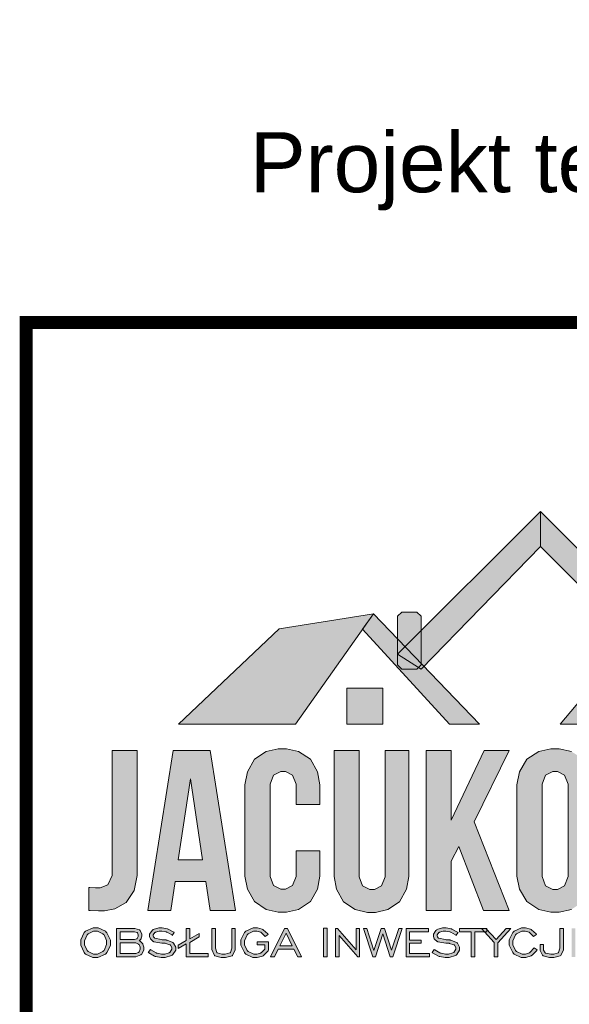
# Model space of a CAD drawing. Header units: metres. Extents: x 8472212 to 8494180, y 5728195 to 5779639.
# Tile 3 of 106: x 8476998 to 8477096, y 5728593 to 5728769. Entities that reach past the tile are written whole.
import ezdxf

# ---------------------------------------------------------------- set-up
doc = ezdxf.new("R2010")
doc.units = ezdxf.units.M
doc.header["$MEASUREMENT"] = 0
doc.layers.add('0A_MJ_tabelka', color=252, linetype='CONTINUOUS', lineweight=5)
doc.styles.add('arial', font='arial.ttf')

# ---------------------------------------------------------------- blocks, each defined once
blk = doc.blocks.new('logssdf')
at = {"layer": '0A_MJ_tabelka'}
h = blk.add_hatch(color=0, dxfattribs=at)
h.dxf.hatch_style = 1
h.paths.add_polyline_path([(12635.82, -3646.7), (12619.37, -3649.31), (12601.87, -3665.92), (12622.22, -3665.92)])
h.paths.add_polyline_path([(12640.05, -3651.11), (12635.82, -3646.7), (12633.93, -3649.38), (12649.09, -3665.92), (12654.31, -3665.92), (12644.59, -3655.82), (12644.12, -3656.31), (12643.66, -3656.02), (12643.38, -3656.31), (12643.13, -3656.31), (12641.04, -3656.31), (12640.79, -3656.31), (12640.05, -3655.57), (12640.05, -3655.32)])
h.paths.add_polyline_path([(12637.45, -3659.65), (12631.18, -3659.65), (12631.18, -3665.92), (12637.45, -3665.92)])
h.paths.add_polyline_path([(12641.35, -3652.45), (12640.05, -3653.75), (12643.66, -3656.02), (12644.12, -3655.57), (12644.12, -3655.33)], flags=17)
h.paths.add_polyline_path([(12640.05, -3653.75), (12640.05, -3655.32), (12640.05, -3655.57), (12640.79, -3656.31), (12641.04, -3656.31), (12643.13, -3656.31), (12643.38, -3656.31), (12643.66, -3656.02)], flags=17)
h.paths.add_polyline_path([(12641.35, -3652.45), (12640.05, -3651.11), (12640.05, -3653.75)], flags=17)
h.paths.add_polyline_path([(12644.12, -3649.68), (12644.12, -3647.37), (12644.12, -3647.12), (12643.38, -3646.38), (12643.13, -3646.38), (12641.04, -3646.38), (12640.79, -3646.38), (12640.05, -3647.12), (12640.05, -3647.37), (12640.05, -3651.11), (12641.35, -3652.45)])
h.paths.add_polyline_path([(12644.12, -3649.68), (12641.35, -3652.45), (12644.12, -3655.33), (12644.12, -3655.32)], flags=17)
h.paths.add_polyline_path([(12664.94, -3634.95), (12664.94, -3628.82), (12644.12, -3649.68), (12644.12, -3655.33), (12644.59, -3655.82)])
h.paths.add_polyline_path([(12644.12, -3655.33), (12644.12, -3655.57), (12643.66, -3656.02), (12644.12, -3656.31), (12644.59, -3655.82)], flags=17)
h.paths.add_polyline_path([(12664.94, -3628.82), (12664.94, -3634.95), (12680.97, -3650.99), (12682.62, -3649.03), (12684.86, -3648.77)])
h.paths.add_polyline_path([(12684.86, -3648.77), (12682.62, -3649.03), (12680.97, -3650.99), (12685.19, -3655.21), (12691.29, -3655.21)], flags=17)
h.paths.add_polyline_path([(12700.43, -3649.38), (12700.43, -3649.38), (12702.32, -3646.7), (12684.86, -3648.77), (12691.29, -3655.21), (12685.19, -3655.21), (12680.97, -3650.99), (12668.36, -3665.92), (12688.72, -3665.92)])
h.paths.add_polyline_path([(12703.95, -3659.65), (12697.68, -3659.65), (12697.68, -3665.92), (12703.95, -3665.92)])
h.paths.add_polyline_path([(12702.32, -3646.7), (12700.43, -3649.38), (12715.6, -3665.92), (12720.81, -3665.92)])
h.paths.add_polyline_path([(12734.43, -3674.45), (12734.43, -3670.55), (12722.01, -3670.55), (12722.01, -3674.53), (12729.93, -3674.53), (12721.61, -3694.51), (12721.61, -3698.41), (12734.43, -3698.41), (12734.43, -3694.42), (12726.11, -3694.42)])
h.paths.add_polyline_path([(12710.95, -3676.95), (12710.95, -3676.42), (12711.56, -3674.83), (12712.8, -3674.21), (12713.22, -3674.21), (12713.63, -3674.21), (12714.87, -3674.83), (12715.49, -3676.42), (12715.49, -3676.95), (12715.49, -3679.94), (12719.62, -3679.94), (12719.62, -3677.23), (12719.62, -3676.49), (12719.21, -3674.25), (12717.97, -3672.05), (12715.92, -3670.7), (12713.8, -3670.23), (12713.1, -3670.23), (12712.38, -3670.23), (12710.26, -3670.7), (12708.22, -3672.05), (12706.98, -3674.25), (12706.57, -3676.49), (12706.57, -3677.23), (12706.57, -3691.72), (12706.57, -3692.46), (12706.98, -3694.69), (12708.22, -3696.89), (12710.26, -3698.25), (12712.38, -3698.73), (12713.1, -3698.73), (12713.8, -3698.73), (12715.92, -3698.25), (12717.97, -3696.89), (12719.21, -3694.69), (12719.62, -3692.46), (12719.62, -3691.72), (12719.62, -3688.02), (12715.49, -3688.02), (12715.49, -3692), (12715.49, -3692.52), (12714.87, -3694.09), (12713.63, -3694.7), (12713.22, -3694.7), (12712.8, -3694.7), (12711.56, -3694.09), (12710.95, -3692.52), (12710.95, -3692)])
h.paths.add_polyline_path([(12703.74, -3670.55), (12699.36, -3670.55), (12699.36, -3698.41), (12703.74, -3698.41)])
h.paths.add_polyline_path([(12697.18, -3670.55), (12693.36, -3670.55), (12691.09, -3692.68), (12688.9, -3670.55), (12684.68, -3670.55), (12682.57, -3692.52), (12680.22, -3670.55), (12675.96, -3670.55), (12679.07, -3698.41), (12685.08, -3698.41), (12686.67, -3683.56), (12688.26, -3698.41), (12694.07, -3698.41)])
h.paths.add_polyline_path([(12674.14, -3677.23), (12674.14, -3676.49), (12673.7, -3674.25), (12672.42, -3672.05), (12670.34, -3670.7), (12668.2, -3670.23), (12667.49, -3670.23), (12666.77, -3670.23), (12664.63, -3670.7), (12662.55, -3672.05), (12661.27, -3674.25), (12660.84, -3676.49), (12660.84, -3677.23), (12660.84, -3691.72), (12660.84, -3692.46), (12661.27, -3694.69), (12662.55, -3696.89), (12664.63, -3698.25), (12666.77, -3698.73), (12667.49, -3698.73), (12668.2, -3698.73), (12670.34, -3698.25), (12672.42, -3696.89), (12673.7, -3694.69), (12674.14, -3692.46), (12674.14, -3691.72)])
h.paths.add_polyline_path([(12669.76, -3692), (12669.76, -3692.52), (12669.14, -3694.12), (12667.9, -3694.75), (12667.49, -3694.75), (12667.07, -3694.75), (12665.83, -3694.12), (12665.22, -3692.52), (12665.22, -3692), (12665.22, -3676.95), (12665.22, -3676.42), (12665.83, -3674.83), (12667.07, -3674.21), (12667.49, -3674.21), (12667.9, -3674.21), (12669.14, -3674.83), (12669.76, -3676.42), (12669.76, -3676.95)], flags=16)
h.paths.add_polyline_path([(12653.4, -3682.97), (12659.49, -3670.55), (12655.11, -3670.55), (12649.38, -3682.69), (12649.38, -3670.55), (12645, -3670.55), (12645, -3698.41), (12649.38, -3698.41), (12649.38, -3689.85), (12650.73, -3687.3), (12654.99, -3698.41), (12659.49, -3698.41)])
h.paths.add_polyline_path([(12642.02, -3691.76), (12642.02, -3670.55), (12637.87, -3670.55), (12637.87, -3692.04), (12637.87, -3692.56), (12637.26, -3694.14), (12636.02, -3694.75), (12635.61, -3694.75), (12635.19, -3694.75), (12633.94, -3694.14), (12633.34, -3692.56), (12633.34, -3692.04), (12633.34, -3670.55), (12628.96, -3670.55), (12628.96, -3691.76), (12628.96, -3692.5), (12629.37, -3694.73), (12630.61, -3696.93), (12632.65, -3698.29), (12634.78, -3698.76), (12635.49, -3698.76), (12636.2, -3698.76), (12638.32, -3698.29), (12640.36, -3696.93), (12641.6, -3694.73), (12642.02, -3692.5)])
h.paths.add_polyline_path([(12626.49, -3692.46), (12626.49, -3691.72), (12626.49, -3688.02), (12622.36, -3688.02), (12622.36, -3692), (12622.36, -3692.52), (12621.74, -3694.09), (12620.5, -3694.7), (12620.09, -3694.7), (12619.67, -3694.7), (12618.43, -3694.09), (12617.82, -3692.52), (12617.82, -3692), (12617.82, -3676.95), (12617.82, -3676.42), (12618.43, -3674.83), (12619.67, -3674.21), (12620.09, -3674.21), (12620.5, -3674.21), (12621.74, -3674.83), (12622.36, -3676.42), (12622.36, -3676.95), (12622.36, -3679.94), (12626.49, -3679.94), (12626.49, -3677.23), (12626.49, -3676.49), (12626.08, -3674.25), (12624.84, -3672.05), (12622.79, -3670.7), (12620.67, -3670.23), (12619.97, -3670.23), (12619.25, -3670.23), (12617.13, -3670.7), (12615.09, -3672.05), (12613.85, -3674.25), (12613.44, -3676.49), (12613.44, -3677.23), (12613.44, -3691.72), (12613.44, -3692.46), (12613.85, -3694.69), (12615.09, -3696.89), (12617.13, -3698.25), (12619.25, -3698.73), (12619.97, -3698.73), (12620.67, -3698.73), (12622.79, -3698.25), (12624.84, -3696.89), (12626.08, -3694.69)])
h.paths.add_polyline_path([(12607.35, -3670.55), (12600.94, -3670.55), (12596.48, -3698.41), (12600.51, -3698.41), (12601.26, -3693.35), (12606.63, -3693.35), (12607.39, -3698.41), (12611.81, -3698.41)])
h.paths.add_polyline_path([(12606.04, -3689.57), (12601.82, -3689.57), (12603.93, -3675.48)], flags=16)
h.paths.add_polyline_path([(12594.65, -3692.34), (12594.65, -3691.48), (12594.65, -3670.55), (12590.27, -3670.55), (12590.27, -3691.8), (12590.27, -3692.33), (12589.54, -3693.94), (12588.21, -3694.47), (12587.76, -3694.47), (12587.39, -3694.47), (12586.25, -3694.43), (12586.25, -3698.41), (12586.43, -3698.42), (12587.88, -3698.48), (12588.36, -3698.48), (12588.95, -3698.48), (12590.74, -3698.17), (12592.75, -3697.07), (12594.13, -3694.92)])
h.paths.add_polyline_path([(12589.97, -3704.05), (12589.97, -3703.61), (12589.36, -3702.31), (12589.24, -3702.19), (12589.11, -3702.06), (12587.85, -3701.45), (12587.39, -3701.45), (12586.96, -3701.45), (12585.67, -3702.06), (12585.55, -3702.18), (12585.43, -3702.3), (12584.83, -3703.58), (12584.83, -3704.05), (12584.83, -3704.48), (12585.43, -3705.79), (12585.55, -3705.92), (12585.67, -3706.04), (12586.93, -3706.65), (12587.39, -3706.65), (12587.82, -3706.65), (12589.11, -3706.04), (12589.24, -3705.92), (12589.36, -3705.79), (12589.97, -3704.52)])
h.paths.add_polyline_path([(12589.33, -3704.39), (12588.87, -3705.4), (12588.78, -3705.5), (12588.69, -3705.59), (12587.74, -3706.07), (12587.39, -3706.07), (12587.06, -3706.07), (12586.09, -3705.59), (12586.01, -3705.5), (12585.91, -3705.4), (12585.46, -3704.41), (12585.46, -3704.05), (12585.46, -3703.71), (12585.91, -3702.7), (12586.01, -3702.6), (12586.09, -3702.51), (12587.04, -3702.03), (12587.39, -3702.03), (12587.72, -3702.03), (12588.69, -3702.5), (12588.78, -3702.6), (12588.87, -3702.69), (12589.33, -3703.69), (12589.33, -3704.05)], flags=16)
h.paths.add_polyline_path([(12595.02, -3703.71), (12595.05, -3703.68), (12595.33, -3703.37), (12595.36, -3703.33), (12595.37, -3703.29), (12595.47, -3702.93), (12595.47, -3702.8), (12595.47, -3702.58), (12595.16, -3701.93), (12595.1, -3701.88), (12595.03, -3701.82), (12594.26, -3701.56), (12593.98, -3701.56), (12591.05, -3701.56), (12591.05, -3706.52), (12594.14, -3706.52), (12594.43, -3706.52), (12595.3, -3706.18), (12595.37, -3706.12), (12595.44, -3706.05), (12595.82, -3705.3), (12595.82, -3705.03), (12595.82, -3704.85), (12595.65, -3704.32), (12595.62, -3704.27), (12595.59, -3704.21), (12595.09, -3703.75)])
h.paths.add_polyline_path([(12594.19, -3703.52), (12594.04, -3703.52), (12591.67, -3703.52), (12591.67, -3702.13), (12594.04, -3702.13), (12594.18, -3702.13), (12594.61, -3702.27), (12594.65, -3702.3), (12594.68, -3702.33), (12594.85, -3702.7), (12594.85, -3702.83), (12594.85, -3702.95), (12594.67, -3703.31), (12594.64, -3703.35), (12594.6, -3703.37)], flags=16)
h.paths.add_polyline_path([(12594.26, -3704.09), (12594.42, -3704.09), (12594.89, -3704.3), (12594.93, -3704.34), (12594.97, -3704.38), (12595.17, -3704.85), (12595.17, -3705.02), (12595.17, -3705.18), (12594.97, -3705.66), (12594.93, -3705.7), (12594.89, -3705.74), (12594.43, -3705.95), (12594.26, -3705.95), (12591.67, -3705.95), (12591.67, -3704.09)], flags=16)
h.paths.add_polyline_path([(12599.85, -3703.6), (12599.73, -3703.59), (12599.69, -3703.58), (12599.08, -3703.53), (12599, -3703.53), (12598.84, -3703.52), (12597.73, -3703.27), (12597.68, -3703.24), (12597.66, -3703.22), (12597.51, -3703.05), (12597.5, -3703.03), (12597.49, -3703.01), (12597.45, -3702.85), (12597.45, -3702.8), (12597.45, -3702.67), (12597.75, -3702.28), (12597.81, -3702.25), (12597.87, -3702.21), (12598.5, -3702.03), (12598.74, -3702.03), (12598.97, -3702.03), (12599.69, -3702.18), (12599.78, -3702.22), (12599.86, -3702.24), (12600.67, -3702.71), (12600.74, -3702.77), (12601.1, -3702.26), (12601.01, -3702.19), (12600.05, -3701.69), (12599.95, -3701.66), (12599.85, -3701.62), (12599.03, -3701.45), (12598.72, -3701.45), (12598.4, -3701.45), (12597.43, -3701.77), (12597.34, -3701.84), (12597.25, -3701.9), (12596.8, -3702.58), (12596.8, -3702.82), (12596.8, -3702.96), (12596.95, -3703.37), (12596.98, -3703.42), (12597.01, -3703.46), (12597.45, -3703.82), (12597.51, -3703.84), (12597.58, -3703.88), (12598.97, -3704.12), (12599.18, -3704.13), (12599.22, -3704.13), (12599.53, -3704.16), (12599.55, -3704.16), (12599.64, -3704.17), (12600.35, -3704.4), (12600.41, -3704.44), (12600.46, -3704.48), (12600.71, -3704.88), (12600.71, -3705.04), (12600.71, -3705.21), (12600.36, -3705.74), (12600.29, -3705.79), (12600.21, -3705.83), (12599.45, -3706.08), (12599.17, -3706.08), (12598.91, -3706.08), (12598.13, -3705.9), (12598.04, -3705.87), (12597.94, -3705.83), (12597.04, -3705.31), (12596.95, -3705.24), (12596.59, -3705.77), (12596.68, -3705.84), (12597.69, -3706.4), (12597.8, -3706.44), (12597.9, -3706.47), (12598.84, -3706.65), (12599.18, -3706.65), (12599.55, -3706.65), (12600.66, -3706.27), (12600.76, -3706.2), (12600.86, -3706.12), (12601.37, -3705.34), (12601.37, -3705.05), (12601.37, -3704.82), (12601, -3704.14), (12600.93, -3704.07), (12600.85, -3704)])
h.paths.add_polyline_path([(12605.43, -3703.05), (12605.43, -3702.46), (12603.81, -3703.4), (12603.81, -3701.56), (12603.19, -3701.56), (12603.19, -3703.67), (12601.81, -3704.46), (12601.81, -3705.05), (12603.19, -3704.27), (12603.19, -3706.52), (12607.04, -3706.52), (12607.04, -3705.95), (12603.81, -3705.95), (12603.81, -3703.99)])
h.paths.add_polyline_path([(12608.28, -3701.56), (12607.66, -3701.56), (12607.66, -3704.94), (12607.66, -3705.25), (12608.05, -3706.18), (12608.13, -3706.26), (12608.21, -3706.32), (12609.31, -3706.65), (12609.71, -3706.65), (12610.07, -3706.65), (12611.19, -3706.32), (12611.27, -3706.26), (12611.35, -3706.18), (12611.75, -3705.27), (12611.75, -3704.94), (12611.75, -3701.56), (12611.13, -3701.56), (12611.13, -3704.77), (12611.13, -3705.02), (12610.89, -3705.76), (12610.84, -3705.81), (12610.79, -3705.85), (12609.99, -3706.07), (12609.71, -3706.07), (12609.43, -3706.07), (12608.61, -3705.85), (12608.57, -3705.81), (12608.52, -3705.76), (12608.28, -3705.03), (12608.28, -3704.77)])
h.paths.add_polyline_path([(12613.36, -3703.71), (12613.81, -3702.7), (12613.9, -3702.6), (12613.99, -3702.51), (12614.94, -3702.03), (12615.29, -3702.03), (12615.52, -3702.03), (12616.2, -3702.24), (12616.27, -3702.28), (12616.34, -3702.32), (12616.91, -3702.9), (12616.95, -3702.98), (12617.46, -3702.61), (12617.4, -3702.52), (12616.63, -3701.8), (12616.54, -3701.75), (12616.45, -3701.7), (12615.6, -3701.45), (12615.29, -3701.45), (12614.85, -3701.45), (12613.57, -3702.06), (12613.45, -3702.18), (12613.33, -3702.3), (12612.73, -3703.58), (12612.73, -3704.05), (12612.73, -3704.48), (12613.33, -3705.79), (12613.45, -3705.92), (12613.57, -3706.04), (12614.83, -3706.65), (12615.29, -3706.65), (12615.59, -3706.65), (12616.5, -3706.38), (12616.6, -3706.32), (12616.69, -3706.27), (12617.48, -3705.47), (12617.54, -3705.37), (12617.54, -3703.88), (12615.57, -3703.88), (12615.57, -3704.45), (12616.92, -3704.45), (12616.92, -3705.18), (12616.87, -3705.25), (12616.28, -3705.81), (12616.22, -3705.84), (12616.15, -3705.88), (12615.52, -3706.07), (12615.29, -3706.07), (12614.96, -3706.07), (12613.99, -3705.59), (12613.9, -3705.5), (12613.81, -3705.4), (12613.36, -3704.41), (12613.36, -3704.05)])
h.paths.add_polyline_path([(12620.84, -3701.56), (12620.33, -3701.56), (12617.9, -3706.52), (12618.56, -3706.52), (12619.22, -3705.19), (12621.96, -3705.19), (12622.63, -3706.52), (12623.3, -3706.52)])
h.paths.add_polyline_path([(12621.69, -3704.61), (12619.5, -3704.61), (12620.59, -3702.41)], flags=16)
h.paths.add_polyline_path([(12627.75, -3701.53), (12627.13, -3701.53), (12627.13, -3706.52), (12627.75, -3706.52)])
h.paths.add_polyline_path([(12629.86, -3702.81), (12633.09, -3706.52), (12633.4, -3706.52), (12633.4, -3701.56), (12632.79, -3701.56), (12632.79, -3705.27), (12629.57, -3701.56), (12629.24, -3701.56), (12629.24, -3706.52), (12629.86, -3706.52)])
h.paths.add_polyline_path([(12637.45, -3702.53), (12638.76, -3706.52), (12639.21, -3706.52), (12640.82, -3701.56), (12640.23, -3701.56), (12639, -3705.38), (12637.74, -3701.56), (12637.18, -3701.56), (12635.92, -3705.39), (12634.69, -3701.56), (12634.08, -3701.56), (12635.7, -3706.52), (12636.16, -3706.52)])
h.paths.add_polyline_path([(12642.13, -3704.16), (12644.12, -3704.16), (12644.12, -3703.59), (12642.13, -3703.59), (12642.13, -3702.13), (12645.41, -3702.13), (12645.41, -3701.56), (12641.51, -3701.56), (12641.51, -3706.52), (12645.62, -3706.52), (12645.62, -3705.95), (12642.13, -3705.95)])
h.paths.add_polyline_path([(12650.84, -3705.05), (12650.84, -3704.82), (12650.47, -3704.14), (12650.4, -3704.07), (12650.32, -3704), (12649.33, -3703.6), (12649.21, -3703.59), (12648.56, -3703.53), (12648.48, -3703.53), (12648.31, -3703.52), (12647.21, -3703.27), (12647.14, -3703.23), (12646.98, -3703.04), (12646.92, -3702.85), (12646.92, -3702.8), (12646.92, -3702.67), (12647.22, -3702.28), (12647.28, -3702.25), (12647.34, -3702.21), (12647.97, -3702.03), (12648.21, -3702.03), (12648.44, -3702.03), (12649.16, -3702.18), (12649.25, -3702.22), (12649.33, -3702.24), (12650.22, -3702.76), (12650.58, -3702.26), (12650.48, -3702.19), (12649.52, -3701.69), (12649.43, -3701.66), (12649.32, -3701.62), (12648.5, -3701.45), (12648.2, -3701.45), (12647.87, -3701.45), (12646.9, -3701.77), (12646.81, -3701.84), (12646.72, -3701.9), (12646.27, -3702.58), (12646.27, -3702.82), (12646.27, -3702.96), (12646.42, -3703.37), (12646.5, -3703.47), (12646.92, -3703.82), (12647.05, -3703.88), (12648.44, -3704.12), (12648.65, -3704.13), (12648.69, -3704.13), (12649.1, -3704.16), (12649.83, -3704.4), (12649.88, -3704.44), (12649.93, -3704.48), (12650.19, -3704.88), (12650.19, -3705.04), (12650.19, -3705.21), (12649.83, -3705.74), (12649.71, -3705.83), (12648.92, -3706.08), (12648.64, -3706.08), (12648.38, -3706.08), (12647.61, -3705.9), (12647.44, -3705.84), (12646.51, -3705.31), (12646.42, -3705.24), (12646.06, -3705.77), (12646.15, -3705.84), (12647.16, -3706.4), (12647.27, -3706.44), (12647.38, -3706.47), (12648.31, -3706.65), (12648.65, -3706.65), (12649.02, -3706.65), (12650.13, -3706.27), (12650.24, -3706.2), (12650.34, -3706.12), (12650.84, -3705.34)])
h.paths.add_polyline_path([(12653.51, -3702.13), (12655.18, -3702.13), (12654.66, -3701.56), (12650.81, -3701.56), (12650.81, -3702.13), (12652.89, -3702.13), (12652.89, -3706.52), (12653.51, -3706.52)])
h.paths.add_polyline_path([(12655.6, -3701.74), (12655.6, -3702.13), (12655.18, -3702.13), (12656.9, -3704.04), (12656.9, -3706.52), (12657.51, -3706.52), (12657.51, -3704.05), (12659.76, -3701.56), (12658.98, -3701.56), (12657.21, -3703.52)])
h.paths.add_polyline_path([(12655.6, -3701.74), (12655.44, -3701.56), (12654.66, -3701.56), (12655.18, -3702.13), (12655.6, -3702.13)])
h.paths.add_polyline_path([(12655.6, -3701.56), (12655.44, -3701.56), (12655.6, -3701.74)], flags=17)
h.paths.add_polyline_path([(12660.12, -3704.41), (12660.12, -3704.05), (12660.12, -3703.71), (12660.58, -3702.7), (12660.67, -3702.6), (12660.76, -3702.51), (12661.71, -3702.03), (12662.06, -3702.03), (12662.28, -3702.03), (12662.96, -3702.24), (12663.04, -3702.28), (12663.11, -3702.32), (12663.73, -3702.96), (12664.23, -3702.61), (12664.17, -3702.52), (12663.4, -3701.8), (12663.31, -3701.75), (12663.21, -3701.7), (12662.36, -3701.45), (12662.05, -3701.45), (12661.62, -3701.45), (12660.34, -3702.06), (12660.22, -3702.18), (12660.1, -3702.3), (12659.49, -3703.58), (12659.49, -3704.05), (12659.49, -3704.48), (12660.1, -3705.79), (12660.22, -3705.92), (12660.34, -3706.04), (12661.6, -3706.65), (12662.06, -3706.65), (12662.37, -3706.65), (12663.31, -3706.36), (12663.4, -3706.3), (12663.5, -3706.24), (12664.28, -3705.41), (12664.34, -3705.31), (12663.84, -3704.94), (12663.79, -3705.03), (12663.16, -3705.73), (12663.05, -3705.82), (12662.31, -3706.07), (12662.06, -3706.07), (12661.73, -3706.07), (12660.76, -3705.59), (12660.67, -3705.5), (12660.58, -3705.4)])
h.paths.add_polyline_path([(12668.96, -3705.27), (12668.96, -3704.94), (12668.96, -3701.56), (12668.34, -3701.56), (12668.34, -3704.77), (12668.34, -3705.01), (12668.1, -3705.75), (12668.02, -3705.84), (12667.25, -3706.07), (12666.99, -3706.07), (12666.72, -3706.07), (12665.9, -3705.89), (12665.79, -3705.82), (12665.49, -3705.33), (12665.49, -3705.16), (12665.49, -3704.39), (12664.87, -3704.39), (12664.87, -3705.18), (12664.87, -3705.43), (12665.28, -3706.22), (12665.37, -3706.29), (12665.44, -3706.35), (12666.5, -3706.65), (12666.87, -3706.65), (12667.25, -3706.65), (12668.39, -3706.32), (12668.47, -3706.26), (12668.55, -3706.18)])
h.paths.add_polyline_path([(12671.02, -3701.53), (12670.39, -3701.53), (12670.39, -3706.52), (12671.02, -3706.52)])
h.paths.add_polyline_path([(12679.61, -3703.75), (12679.54, -3703.71), (12679.58, -3703.68), (12679.86, -3703.37), (12679.88, -3703.33), (12679.89, -3703.29), (12679.99, -3702.93), (12679.99, -3702.8), (12679.99, -3702.58), (12679.67, -3701.93), (12679.61, -3701.88), (12679.55, -3701.82), (12678.78, -3701.56), (12678.51, -3701.56), (12675.58, -3701.56), (12675.58, -3706.52), (12678.67, -3706.52), (12678.95, -3706.52), (12679.81, -3706.18), (12679.89, -3706.12), (12679.96, -3706.05), (12680.34, -3705.3), (12680.34, -3705.03), (12680.34, -3704.85), (12680.17, -3704.32), (12680.14, -3704.27), (12680.1, -3704.21)])
h.paths.add_polyline_path([(12678.71, -3703.52), (12678.56, -3703.52), (12676.19, -3703.52), (12676.19, -3702.13), (12678.56, -3702.13), (12678.71, -3702.13), (12679.13, -3702.27), (12679.17, -3702.3), (12679.2, -3702.33), (12679.37, -3702.7), (12679.37, -3702.83), (12679.37, -3702.95), (12679.18, -3703.33), (12679.12, -3703.37)], flags=16)
h.paths.add_polyline_path([(12678.94, -3704.09), (12679.41, -3704.3), (12679.46, -3704.34), (12679.49, -3704.38), (12679.7, -3704.85), (12679.7, -3705.02), (12679.7, -3705.18), (12679.49, -3705.67), (12679.41, -3705.74), (12678.95, -3705.95), (12678.79, -3705.95), (12676.19, -3705.95), (12676.19, -3704.09), (12678.79, -3704.09)], flags=16)
h.paths.add_polyline_path([(12682.07, -3701.56), (12681.46, -3701.56), (12681.46, -3704.94), (12681.46, -3705.25), (12681.84, -3706.18), (12681.93, -3706.26), (12682, -3706.32), (12683.1, -3706.65), (12683.49, -3706.65), (12683.86, -3706.65), (12684.98, -3706.32), (12685.06, -3706.26), (12685.14, -3706.18), (12685.54, -3705.27), (12685.54, -3704.94), (12685.54, -3701.56), (12684.92, -3701.56), (12684.92, -3704.77), (12684.92, -3705.02), (12684.68, -3705.76), (12684.59, -3705.85), (12683.78, -3706.07), (12683.5, -3706.07), (12683.23, -3706.07), (12682.4, -3705.85), (12682.36, -3705.81), (12682.31, -3705.76), (12682.07, -3705.03), (12682.07, -3704.77)])
h.paths.add_polyline_path([(12691.05, -3705.73), (12691.64, -3704.5), (12691.64, -3704.05), (12691.64, -3703.63), (12691.04, -3702.37), (12690.93, -3702.25), (12690.81, -3702.13), (12689.51, -3701.56), (12689.04, -3701.56), (12686.91, -3701.56), (12686.91, -3706.52), (12689.04, -3706.52), (12689.48, -3706.52), (12690.82, -3705.96), (12690.94, -3705.85)])
h.paths.add_polyline_path([(12687.53, -3702.13), (12689.04, -3702.13), (12689.37, -3702.13), (12690.38, -3702.57), (12690.47, -3702.66), (12690.56, -3702.74), (12691.01, -3703.7), (12691.01, -3704.05), (12691.01, -3704.37), (12690.57, -3705.35), (12690.48, -3705.44), (12690.39, -3705.52), (12689.4, -3705.95), (12689.04, -3705.95), (12687.53, -3705.95)], flags=16)
h.paths.add_polyline_path([(12697.47, -3704.05), (12697.47, -3703.61), (12696.87, -3702.31), (12696.74, -3702.19), (12696.62, -3702.06), (12695.36, -3701.45), (12694.9, -3701.45), (12694.46, -3701.45), (12693.18, -3702.06), (12693.06, -3702.18), (12692.94, -3702.3), (12692.33, -3703.58), (12692.33, -3704.05), (12692.33, -3704.48), (12692.94, -3705.79), (12693.06, -3705.92), (12693.18, -3706.04), (12694.44, -3706.65), (12694.9, -3706.65), (12695.33, -3706.65), (12696.62, -3706.04), (12696.74, -3705.92), (12696.87, -3705.79), (12697.47, -3704.52)])
h.paths.add_polyline_path([(12692.96, -3704.41), (12692.96, -3704.05), (12692.96, -3703.71), (12693.42, -3702.7), (12693.51, -3702.6), (12693.6, -3702.51), (12694.55, -3702.03), (12694.9, -3702.03), (12695.22, -3702.03), (12696.19, -3702.5), (12696.28, -3702.6), (12696.37, -3702.69), (12696.83, -3703.69), (12696.83, -3704.05), (12696.83, -3704.39), (12696.37, -3705.4), (12696.28, -3705.5), (12696.19, -3705.59), (12695.24, -3706.07), (12694.9, -3706.07), (12694.57, -3706.07), (12693.6, -3705.59), (12693.51, -3705.5), (12693.42, -3705.4)], flags=16)
h.paths.add_polyline_path([(12701.12, -3702.53), (12702.43, -3706.52), (12702.88, -3706.52), (12704.49, -3701.56), (12703.91, -3701.56), (12702.67, -3705.38), (12701.41, -3701.56), (12700.86, -3701.56), (12699.59, -3705.39), (12698.37, -3701.56), (12697.76, -3701.56), (12699.38, -3706.52), (12699.83, -3706.52)])
h.paths.add_polyline_path([(12705.8, -3701.56), (12705.18, -3701.56), (12705.18, -3706.52), (12709.04, -3706.52), (12709.04, -3705.95), (12705.8, -3705.95)])
h.paths.add_polyline_path([(12710.36, -3705.19), (12713.1, -3705.19), (12713.77, -3706.52), (12714.44, -3706.52), (12711.98, -3701.56), (12711.47, -3701.56), (12709.04, -3706.52), (12709.7, -3706.52)])
h.paths.add_polyline_path([(12710.64, -3704.61), (12711.73, -3702.41), (12712.82, -3704.61)], flags=16)
h.paths.add_polyline_path([(12734.58, -3701.56), (12733.96, -3701.56), (12733.96, -3703.52), (12731.04, -3703.52), (12731.04, -3701.56), (12730.41, -3701.56), (12730.41, -3706.52), (12731.04, -3706.52), (12731.04, -3704.09), (12733.96, -3704.09), (12733.96, -3706.52), (12734.58, -3706.52)])
h.paths.add_polyline_path([(12729.2, -3702.61), (12729.14, -3702.52), (12728.37, -3701.8), (12728.28, -3701.75), (12728.18, -3701.7), (12727.33, -3701.45), (12727.02, -3701.45), (12726.59, -3701.45), (12725.31, -3702.06), (12725.18, -3702.18), (12725.06, -3702.3), (12724.46, -3703.58), (12724.46, -3704.05), (12724.46, -3704.48), (12725.06, -3705.79), (12725.18, -3705.92), (12725.3, -3706.04), (12726.56, -3706.65), (12727.02, -3706.65), (12727.33, -3706.65), (12728.27, -3706.36), (12728.37, -3706.3), (12728.47, -3706.24), (12729.25, -3705.41), (12729.31, -3705.31), (12728.81, -3704.94), (12728.76, -3705.03), (12728.13, -3705.73), (12728, -3705.82), (12727.28, -3706.07), (12727.02, -3706.07), (12726.7, -3706.07), (12725.73, -3705.59), (12725.64, -3705.5), (12725.55, -3705.4), (12725.09, -3704.41), (12725.09, -3704.05), (12725.09, -3703.71), (12725.55, -3702.7), (12725.64, -3702.6), (12725.73, -3702.51), (12726.68, -3702.03), (12727.02, -3702.03), (12727.25, -3702.03), (12727.93, -3702.24), (12728, -3702.28), (12728.07, -3702.32), (12728.64, -3702.9), (12728.68, -3702.98)])
h.paths.add_polyline_path([(12722.48, -3704.05), (12724.73, -3701.56), (12723.94, -3701.56), (12722.18, -3703.52), (12720.4, -3701.56), (12719.63, -3701.56), (12721.86, -3704.04), (12721.86, -3706.52), (12722.48, -3706.52)])
h.paths.add_polyline_path([(12719.35, -3701.56), (12718.74, -3701.56), (12718.74, -3705.27), (12715.52, -3701.56), (12715.2, -3701.56), (12715.2, -3706.52), (12715.81, -3706.52), (12715.81, -3702.81), (12719.04, -3706.52), (12719.35, -3706.52)])
at = {"layer": '0A_MJ_tabelka', "color": 0}
for points in [[(12644.12, -3656.31), (12640.05, -3653.75), (12664.94, -3628.82), (12664.94, -3634.95), (12644.12, -3656.31)], [(12685.19, -3655.21), (12691.29, -3655.21), (12664.94, -3628.82), (12664.94, -3634.95), (12685.19, -3655.21)], [(12635.82, -3646.7), (12619.37, -3649.31), (12601.87, -3665.92), (12622.22, -3665.92), (12635.82, -3646.7)], [(12635.82, -3646.7), (12654.31, -3665.92), (12649.09, -3665.92), (12633.93, -3649.38), (12635.82, -3646.7)], [(12644.12, -3655.32), (12644.12, -3655.57), (12643.38, -3656.31), (12643.13, -3656.31), (12641.04, -3656.31), (12640.79, -3656.31), (12640.05, -3655.57), (12640.05, -3655.32), (12640.05, -3647.37), (12640.05, -3647.12), (12640.79, -3646.38), (12641.04, -3646.38), (12643.13, -3646.38), (12643.38, -3646.38), (12644.12, -3647.12), (12644.12, -3647.37), (12644.12, -3655.32)], [(12702.32, -3646.7), (12682.62, -3649.03), (12668.36, -3665.92), (12688.72, -3665.92), (12702.32, -3646.7)], [(12631.18, -3659.65), (12637.45, -3659.65), (12637.45, -3665.92), (12631.18, -3665.92), (12631.18, -3659.65)], [(12622.36, -3688.02), (12622.36, -3692), (12622.36, -3692.52), (12621.74, -3694.09), (12620.5, -3694.7), (12620.09, -3694.7), (12619.67, -3694.7), (12618.43, -3694.09), (12617.82, -3692.52), (12617.82, -3692), (12617.82, -3676.95), (12617.82, -3676.42), (12618.43, -3674.83), (12619.67, -3674.21), (12620.09, -3674.21), (12620.5, -3674.21), (12621.74, -3674.83), (12622.36, -3676.42), (12622.36, -3676.95), (12622.36, -3679.94), (12626.49, -3679.94), (12626.49, -3677.23), (12626.49, -3676.49), (12626.08, -3674.25), (12624.84, -3672.05), (12622.79, -3670.7), (12620.67, -3670.23), (12619.97, -3670.23), (12619.25, -3670.23), (12617.13, -3670.7), (12615.09, -3672.05), (12613.85, -3674.25), (12613.44, -3676.49), (12613.44, -3677.23), (12613.44, -3691.72), (12613.44, -3692.46), (12613.85, -3694.69), (12615.09, -3696.89), (12617.13, -3698.25), (12619.25, -3698.73), (12619.97, -3698.73), (12620.67, -3698.73), (12622.79, -3698.25), (12624.84, -3696.89), (12626.08, -3694.69), (12626.49, -3692.46), (12626.49, -3691.72), (12626.49, -3688.02), (12622.36, -3688.02)], [(12586.25, -3698.41), (12586.43, -3698.42), (12587.88, -3698.48), (12588.36, -3698.48), (12588.95, -3698.48), (12590.74, -3698.17), (12592.75, -3697.07), (12594.13, -3694.92), (12594.65, -3692.34), (12594.65, -3691.48), (12594.65, -3670.55), (12590.27, -3670.55), (12590.27, -3691.8), (12590.27, -3692.33), (12589.54, -3693.94), (12588.21, -3694.47), (12587.76, -3694.47), (12587.39, -3694.47), (12586.37, -3694.43), (12586.25, -3694.42), (12586.25, -3698.41)], [(12607.35, -3670.55), (12600.94, -3670.55), (12596.48, -3698.41), (12600.51, -3698.41), (12601.26, -3693.35), (12606.63, -3693.35), (12607.39, -3698.41), (12611.81, -3698.41), (12607.35, -3670.55)], [(12628.96, -3670.55), (12628.96, -3691.76), (12628.96, -3692.5), (12629.37, -3694.73), (12630.61, -3696.93), (12632.65, -3698.29), (12634.78, -3698.76), (12635.49, -3698.76), (12636.2, -3698.76), (12638.32, -3698.29), (12640.36, -3696.93), (12641.6, -3694.73), (12642.02, -3692.5), (12642.02, -3691.76), (12642.02, -3670.55), (12637.87, -3670.55), (12637.87, -3692.04), (12637.87, -3692.56), (12637.26, -3694.14), (12636.02, -3694.75), (12635.61, -3694.75), (12635.19, -3694.75), (12633.94, -3694.14), (12633.34, -3692.56), (12633.34, -3692.04), (12633.34, -3670.55), (12628.96, -3670.55)], [(12654.99, -3698.41), (12659.49, -3698.41), (12653.4, -3682.97), (12659.49, -3670.55), (12655.11, -3670.55), (12649.38, -3682.69), (12649.38, -3670.55), (12645, -3670.55), (12645, -3698.41), (12649.38, -3698.41), (12649.38, -3689.85), (12650.73, -3687.3), (12654.99, -3698.41)], [(12603.93, -3675.48), (12606.04, -3689.57), (12601.82, -3689.57), (12603.93, -3675.48)], [(12665.22, -3676.95), (12665.22, -3676.42), (12665.83, -3674.83), (12667.07, -3674.21), (12667.49, -3674.21), (12667.9, -3674.21), (12669.14, -3674.83), (12669.76, -3676.42), (12669.76, -3676.95), (12669.76, -3692), (12669.76, -3692.52), (12669.14, -3694.12), (12667.9, -3694.75), (12667.49, -3694.75), (12667.07, -3694.75), (12665.83, -3694.12), (12665.22, -3692.52), (12665.22, -3692), (12665.22, -3676.95)], [(12587.39, -3706.65), (12586.93, -3706.65), (12585.67, -3706.04), (12585.55, -3705.92), (12585.43, -3705.79), (12584.83, -3704.48), (12584.83, -3704.05), (12584.83, -3703.58), (12585.43, -3702.3), (12585.55, -3702.18), (12585.67, -3702.06), (12586.96, -3701.45), (12587.39, -3701.45), (12587.85, -3701.45), (12589.11, -3702.06), (12589.24, -3702.19), (12589.36, -3702.31), (12589.97, -3703.61), (12589.97, -3704.05), (12589.97, -3704.52), (12589.36, -3705.79), (12589.24, -3705.92), (12589.11, -3706.04), (12587.82, -3706.65), (12587.39, -3706.65)], [(12587.39, -3706.07), (12587.74, -3706.07), (12588.69, -3705.59), (12588.78, -3705.5), (12588.87, -3705.4), (12589.33, -3704.39), (12589.33, -3704.05), (12589.33, -3703.69), (12588.87, -3702.69), (12588.78, -3702.6), (12588.69, -3702.5), (12587.72, -3702.03), (12587.39, -3702.03), (12587.04, -3702.03), (12586.09, -3702.51), (12586.01, -3702.6), (12585.91, -3702.7), (12585.46, -3703.71), (12585.46, -3704.05), (12585.46, -3704.41), (12585.91, -3705.4), (12586.01, -3705.5), (12586.09, -3705.59), (12587.06, -3706.07), (12587.39, -3706.07)], [(12591.05, -3706.52), (12591.05, -3701.56), (12593.98, -3701.56), (12594.26, -3701.56), (12595.03, -3701.82), (12595.1, -3701.88), (12595.16, -3701.93), (12595.47, -3702.58), (12595.47, -3702.8), (12595.47, -3702.93), (12595.37, -3703.29), (12595.36, -3703.33), (12595.33, -3703.37), (12595.05, -3703.68), (12595.02, -3703.71), (12595.09, -3703.75), (12595.59, -3704.21), (12595.62, -3704.27), (12595.65, -3704.32), (12595.82, -3704.85), (12595.82, -3705.03), (12595.82, -3705.3), (12595.44, -3706.05), (12595.37, -3706.12), (12595.3, -3706.18), (12594.43, -3706.52), (12594.14, -3706.52), (12591.05, -3706.52)], [(12591.67, -3703.52), (12594.04, -3703.52), (12594.19, -3703.52), (12594.6, -3703.37), (12594.64, -3703.35), (12594.67, -3703.31), (12594.85, -3702.95), (12594.85, -3702.83), (12594.85, -3702.7), (12594.68, -3702.33), (12594.65, -3702.3), (12594.61, -3702.27), (12594.18, -3702.13), (12594.04, -3702.13), (12591.67, -3702.13), (12591.67, -3703.52)], [(12596.59, -3705.77), (12596.95, -3705.24), (12597.04, -3705.31), (12597.94, -3705.83), (12598.04, -3705.87), (12598.13, -3705.9), (12598.91, -3706.08), (12599.17, -3706.08), (12599.45, -3706.08), (12600.21, -3705.83), (12600.29, -3705.79), (12600.36, -3705.74), (12600.71, -3705.21), (12600.71, -3705.04), (12600.71, -3704.88), (12600.46, -3704.48), (12600.41, -3704.44), (12600.35, -3704.4), (12599.64, -3704.17), (12599.55, -3704.16), (12599.53, -3704.16), (12599.22, -3704.13), (12599.18, -3704.13), (12598.97, -3704.12), (12597.58, -3703.88), (12597.51, -3703.84), (12597.45, -3703.82), (12597.01, -3703.46), (12596.98, -3703.42), (12596.95, -3703.37), (12596.8, -3702.96), (12596.8, -3702.82), (12596.8, -3702.58), (12597.25, -3701.9), (12597.34, -3701.84), (12597.43, -3701.77), (12598.4, -3701.45), (12598.72, -3701.45), (12599.03, -3701.45), (12599.85, -3701.62), (12599.95, -3701.66), (12600.05, -3701.69), (12601.01, -3702.19), (12601.1, -3702.26), (12600.74, -3702.77), (12600.67, -3702.71), (12599.86, -3702.24), (12599.78, -3702.22), (12599.69, -3702.18), (12598.97, -3702.03), (12598.74, -3702.03), (12598.5, -3702.03), (12597.87, -3702.21), (12597.81, -3702.25), (12597.75, -3702.28), (12597.45, -3702.67), (12597.45, -3702.8), (12597.45, -3702.85), (12597.49, -3703.01), (12597.5, -3703.03), (12597.51, -3703.05), (12597.66, -3703.22), (12597.68, -3703.24), (12597.73, -3703.27), (12598.84, -3703.52), (12599, -3703.53), (12599.08, -3703.53), (12599.69, -3703.58), (12599.73, -3703.59), (12599.85, -3703.6), (12600.85, -3704), (12600.93, -3704.07), (12601, -3704.14), (12601.37, -3704.82), (12601.37, -3705.05), (12601.37, -3705.34), (12600.86, -3706.12), (12600.76, -3706.2), (12600.66, -3706.27), (12599.55, -3706.65), (12599.18, -3706.65), (12598.84, -3706.65), (12597.9, -3706.47), (12597.8, -3706.44), (12597.69, -3706.4), (12596.68, -3705.84), (12596.59, -3705.77)], [(12603.19, -3706.52), (12603.19, -3704.27), (12601.81, -3705.05), (12601.81, -3704.46), (12603.19, -3703.67), (12603.19, -3701.56), (12603.81, -3701.56), (12603.81, -3703.4), (12605.43, -3702.46), (12605.43, -3703.05), (12603.81, -3703.99), (12603.81, -3705.95), (12607.04, -3705.95), (12607.04, -3706.52), (12603.19, -3706.52)], [(12608.28, -3701.56), (12608.28, -3704.77), (12608.28, -3705.03), (12608.52, -3705.76), (12608.57, -3705.81), (12608.61, -3705.85), (12609.43, -3706.07), (12609.71, -3706.07), (12609.99, -3706.07), (12610.79, -3705.85), (12610.84, -3705.81), (12610.89, -3705.76), (12611.13, -3705.02), (12611.13, -3704.77), (12611.13, -3701.56), (12611.75, -3701.56), (12611.75, -3704.94), (12611.75, -3705.27), (12611.35, -3706.18), (12611.27, -3706.26), (12611.19, -3706.32), (12610.07, -3706.65), (12609.71, -3706.65), (12609.31, -3706.65), (12608.21, -3706.32), (12608.13, -3706.26), (12608.05, -3706.18), (12607.66, -3705.25), (12607.66, -3704.94), (12607.66, -3701.56), (12608.28, -3701.56)], [(12616.92, -3705.18), (12616.92, -3704.45), (12615.57, -3704.45), (12615.57, -3703.88), (12617.54, -3703.88), (12617.54, -3705.37), (12617.48, -3705.47), (12616.69, -3706.27), (12616.6, -3706.32), (12616.5, -3706.38), (12615.59, -3706.65), (12615.29, -3706.65), (12614.83, -3706.65), (12613.57, -3706.04), (12613.45, -3705.92), (12613.33, -3705.79), (12612.73, -3704.48), (12612.73, -3704.05), (12612.73, -3703.58), (12613.33, -3702.3), (12613.45, -3702.18), (12613.57, -3702.06), (12614.85, -3701.45), (12615.29, -3701.45), (12615.6, -3701.45), (12616.45, -3701.7), (12616.54, -3701.75), (12616.63, -3701.8), (12617.4, -3702.52), (12617.46, -3702.61), (12616.95, -3702.98), (12616.91, -3702.9), (12616.34, -3702.32), (12616.27, -3702.28), (12616.2, -3702.24), (12615.52, -3702.03), (12615.29, -3702.03), (12614.94, -3702.03), (12613.99, -3702.51), (12613.9, -3702.6), (12613.81, -3702.7), (12613.36, -3703.71), (12613.36, -3704.05), (12613.36, -3704.41), (12613.81, -3705.4), (12613.9, -3705.5), (12613.99, -3705.59), (12614.96, -3706.07), (12615.29, -3706.07), (12615.52, -3706.07), (12616.15, -3705.88), (12616.22, -3705.84), (12616.28, -3705.81), (12616.87, -3705.25), (12616.92, -3705.18)], [(12617.9, -3706.52), (12620.33, -3701.56), (12620.84, -3701.56), (12623.3, -3706.52), (12622.63, -3706.52), (12621.96, -3705.19), (12619.22, -3705.19), (12618.56, -3706.52), (12617.9, -3706.52)], [(12619.5, -3704.61), (12621.69, -3704.61), (12620.59, -3702.41), (12619.5, -3704.61)], [(12627.13, -3706.52), (12627.13, -3701.53), (12627.75, -3701.53), (12627.75, -3706.52), (12627.13, -3706.52)], [(12629.24, -3706.52), (12629.24, -3701.56), (12629.57, -3701.56), (12632.79, -3705.27), (12632.79, -3701.56), (12633.4, -3701.56), (12633.4, -3706.52), (12633.09, -3706.52), (12629.86, -3702.81), (12629.86, -3706.52), (12629.24, -3706.52)], [(12635.7, -3706.52), (12634.08, -3701.56), (12634.69, -3701.56), (12635.92, -3705.39), (12637.18, -3701.56), (12637.74, -3701.56), (12639, -3705.38), (12640.23, -3701.56), (12640.82, -3701.56), (12639.21, -3706.52), (12638.76, -3706.52), (12637.45, -3702.53), (12636.16, -3706.52), (12635.7, -3706.52)], [(12641.51, -3706.52), (12641.51, -3701.56), (12645.41, -3701.56), (12645.41, -3702.13), (12642.13, -3702.13), (12642.13, -3703.59), (12644.12, -3703.59), (12644.12, -3704.16), (12642.13, -3704.16), (12642.13, -3705.95), (12645.62, -3705.95), (12645.62, -3706.52), (12641.51, -3706.52)], [(12646.06, -3705.77), (12646.42, -3705.24), (12646.51, -3705.31), (12647.41, -3705.83), (12647.51, -3705.87), (12647.61, -3705.9), (12648.38, -3706.08), (12648.64, -3706.08), (12648.92, -3706.08), (12649.69, -3705.83), (12649.76, -3705.79), (12649.83, -3705.74), (12650.19, -3705.21), (12650.19, -3705.04), (12650.19, -3704.88), (12649.93, -3704.48), (12649.88, -3704.44), (12649.83, -3704.4), (12649.11, -3704.17), (12649.03, -3704.16), (12649, -3704.16), (12648.69, -3704.13), (12648.65, -3704.13), (12648.44, -3704.12), (12647.05, -3703.88), (12646.98, -3703.84), (12646.92, -3703.82), (12646.48, -3703.46), (12646.46, -3703.42), (12646.42, -3703.37), (12646.27, -3702.96), (12646.27, -3702.82), (12646.27, -3702.58), (12646.72, -3701.9), (12646.81, -3701.84), (12646.9, -3701.77), (12647.87, -3701.45), (12648.2, -3701.45), (12648.5, -3701.45), (12649.32, -3701.62), (12649.43, -3701.66), (12649.52, -3701.69), (12650.48, -3702.19), (12650.58, -3702.26), (12650.21, -3702.77), (12650.14, -3702.71), (12649.33, -3702.24), (12649.25, -3702.22), (12649.16, -3702.18), (12648.44, -3702.03), (12648.21, -3702.03), (12647.97, -3702.03), (12647.34, -3702.21), (12647.28, -3702.25), (12647.22, -3702.28), (12646.92, -3702.67), (12646.92, -3702.8), (12646.92, -3702.85), (12646.97, -3703.01), (12646.98, -3703.03), (12646.99, -3703.05), (12647.14, -3703.22), (12647.16, -3703.24), (12647.21, -3703.27), (12648.31, -3703.52), (12648.48, -3703.53), (12648.56, -3703.53), (12649.16, -3703.58), (12649.21, -3703.59), (12649.33, -3703.6), (12650.32, -3704), (12650.4, -3704.07), (12650.47, -3704.14), (12650.84, -3704.82), (12650.84, -3705.05), (12650.84, -3705.34), (12650.34, -3706.12), (12650.24, -3706.2), (12650.13, -3706.27), (12649.02, -3706.65), (12648.65, -3706.65), (12648.31, -3706.65), (12647.38, -3706.47), (12647.27, -3706.44), (12647.16, -3706.4), (12646.15, -3705.84), (12646.06, -3705.77)], [(12652.89, -3706.52), (12652.89, -3702.13), (12650.81, -3702.13), (12650.81, -3701.56), (12655.6, -3701.56), (12655.6, -3702.13), (12653.51, -3702.13), (12653.51, -3706.52), (12652.89, -3706.52)], [(12656.9, -3706.52), (12656.9, -3704.04), (12654.66, -3701.56), (12655.44, -3701.56), (12657.21, -3703.52), (12658.98, -3701.56), (12659.76, -3701.56), (12657.51, -3704.05), (12657.51, -3706.52), (12656.9, -3706.52)], [(12663.84, -3704.94), (12664.34, -3705.31), (12664.28, -3705.41), (12663.5, -3706.24), (12663.4, -3706.3), (12663.31, -3706.36), (12662.37, -3706.65), (12662.06, -3706.65), (12661.6, -3706.65), (12660.34, -3706.04), (12660.22, -3705.92), (12660.1, -3705.79), (12659.49, -3704.48), (12659.49, -3704.05), (12659.49, -3703.58), (12660.1, -3702.3), (12660.22, -3702.18), (12660.34, -3702.06), (12661.62, -3701.45), (12662.05, -3701.45), (12662.36, -3701.45), (12663.21, -3701.7), (12663.31, -3701.75), (12663.4, -3701.8), (12664.17, -3702.52), (12664.23, -3702.61), (12663.71, -3702.98), (12663.67, -3702.9), (12663.11, -3702.32), (12663.04, -3702.28), (12662.96, -3702.24), (12662.28, -3702.03), (12662.06, -3702.03), (12661.71, -3702.03), (12660.76, -3702.51), (12660.67, -3702.6), (12660.58, -3702.7), (12660.12, -3703.71), (12660.12, -3704.05), (12660.12, -3704.41), (12660.58, -3705.4), (12660.67, -3705.5), (12660.76, -3705.59), (12661.73, -3706.07), (12662.06, -3706.07), (12662.31, -3706.07), (12663.02, -3705.83), (12663.09, -3705.78), (12663.16, -3705.73), (12663.79, -3705.03), (12663.84, -3704.94)], [(12664.87, -3704.39), (12665.49, -3704.39), (12665.49, -3705.16), (12665.49, -3705.33), (12665.78, -3705.82), (12665.84, -3705.86), (12665.9, -3705.89), (12666.72, -3706.07), (12666.99, -3706.07), (12667.25, -3706.07), (12668.01, -3705.84), (12668.06, -3705.8), (12668.1, -3705.75), (12668.34, -3705.01), (12668.34, -3704.77), (12668.34, -3701.56), (12668.96, -3701.56), (12668.96, -3704.94), (12668.96, -3705.27), (12668.55, -3706.18), (12668.47, -3706.26), (12668.39, -3706.32), (12667.25, -3706.65), (12666.87, -3706.65), (12666.5, -3706.65), (12665.44, -3706.35), (12665.37, -3706.29), (12665.28, -3706.22), (12664.87, -3705.43), (12664.87, -3705.18), (12664.87, -3704.39)], [(12591.67, -3705.95), (12594.26, -3705.95), (12594.43, -3705.95), (12594.89, -3705.74), (12594.93, -3705.7), (12594.97, -3705.66), (12595.17, -3705.18), (12595.17, -3705.02), (12595.17, -3704.85), (12594.97, -3704.38), (12594.93, -3704.34), (12594.89, -3704.3), (12594.42, -3704.09), (12594.26, -3704.09), (12591.67, -3704.09), (12591.67, -3705.95)]]:
    blk.add_lwpolyline(points, close=True, dxfattribs=at)
blk.add_lwpolyline([(12670.34, -3670.7), (12668.2, -3670.23), (12667.49, -3670.23), (12666.77, -3670.23), (12664.63, -3670.7), (12662.55, -3672.05), (12661.27, -3674.25), (12660.84, -3676.49), (12660.84, -3677.23), (12660.84, -3691.72), (12660.84, -3691.72), (12660.84, -3692.46), (12661.27, -3694.69), (12662.55, -3696.89), (12664.63, -3698.25), (12666.77, -3698.73), (12667.49, -3698.73), (12668.2, -3698.73), (12670.34, -3698.25)], dxfattribs=at)

msp = doc.modelspace()

# ---------------------------------------------------------------- linework, layer by layer
at = {"layer": '0A_MJ_tabelka', "color": 7, "lineweight": 35}
for p, q in [((8478509.73, 5728714.7), (8476999.35, 5728714.7)), ((8476999.35, 5728714.7), (8476999.35, 5728266.31))]:
    msp.add_line(p, q, dxfattribs=at)
msp.add_lwpolyline([(8477556.21, 5728714.7, 2.29, 2.29, 0), (8476999.35, 5728714.7, 2.29, 2.29, 0), (8476999.35, 5728551.01, 0, 0, 0), (8477556.21, 5728551.01, 2.29, 2.29, 0)], format="xyseb", dxfattribs=at)

# ---------------------------------------------------------------- block references
at = {"layer": '0A_MJ_tabelka', "color": 7, "xscale": 1.019507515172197, "yscale": 1.019507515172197, "zscale": 1.019507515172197}
msp.add_blockref('logssdf', (8464178.74, 5732380.72), dxfattribs=at)

# ---------------------------------------------------------------- texts
at = {"layer": '0A_MJ_tabelka', "color": 7, "insert": (8477753.79, 5728766.42), "char_height": 10.67947, "width": 1459.9589, "attachment_point": 2, "line_spacing_factor": 1.004016, "style": 'arial'}
msp.add_mtext('{\\fArial|b1|i0|c238|p34;© PRAWA AUTORSKIE ZASTRZEŻONE | © All rights reserved. This drawing is copyright\\P}Projekt ten chroniony jest prawem zgodnie z Ustawą o Prawie Autorskim. Wszelkie udostępnianie, kopiowanie, zmiany lub wykorzystywanie idei zawartych w projekciebez zgody autora jest zabronione i podlega karze.', dxfattribs=at)

doc.saveas('drawing.dxf')
